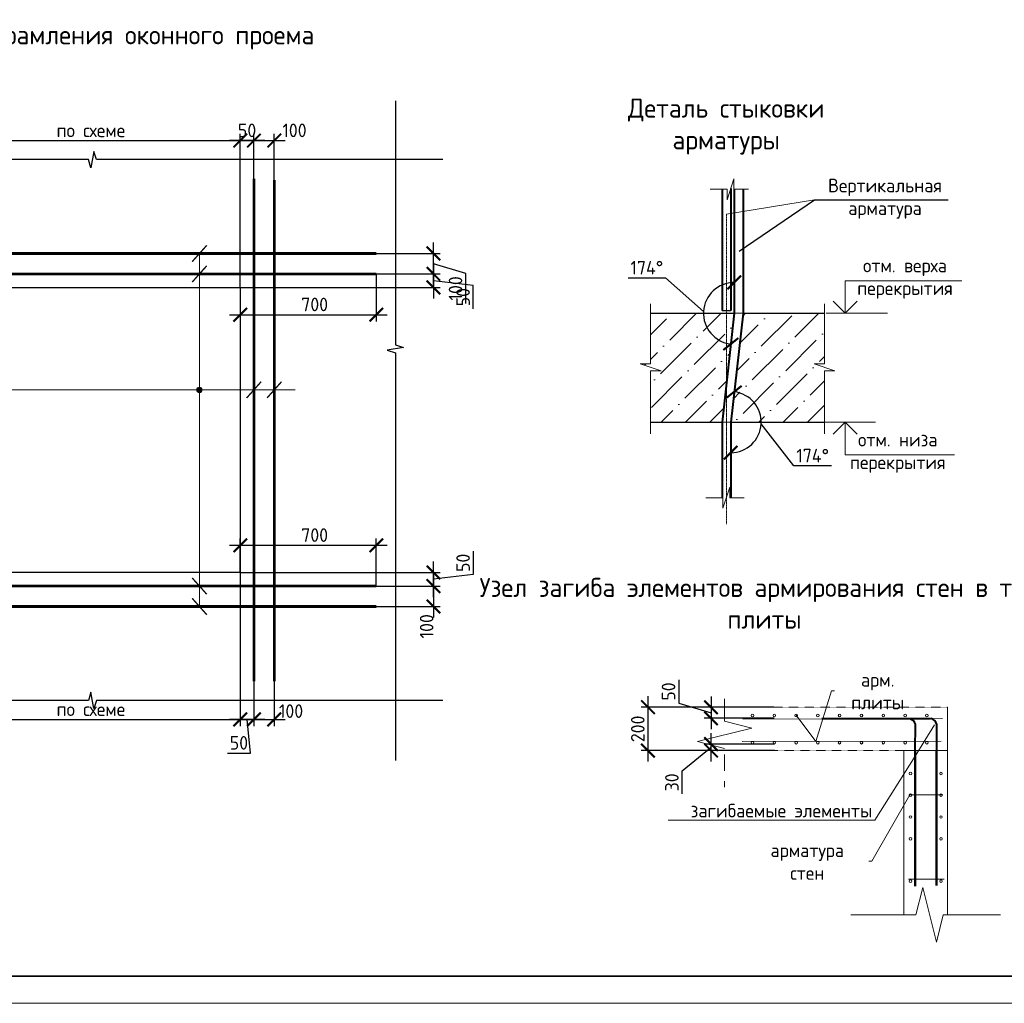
# Model space of a CAD drawing. Header units: millimetres. Extents: x 247266 to 730847, y -636031 to 10052.
# Tile 109 of 196: x 572686 to 590783, y -345086 to -327011. Entities that reach past the tile are written whole.
import ezdxf
from ezdxf import colors
from ezdxf.entities.mleader import LeaderData, LeaderLine
from ezdxf.math import Vec2, Vec3

# ---------------------------------------------------------------- set-up
doc = ezdxf.new("R2010")
doc.units = ezdxf.units.MM
doc.linetypes.add('01 Штриховая _4 мм_', pattern=[6, 3.5, -2.5])
doc.linetypes.add('CENTER2', pattern=[28.575, 19.05, -3.175, 3.175, -3.175])
for name, color, linetype, lineweight in [('AF_Perekritie', 7, 'Continuous', 18), ('AF_Stena', 7, 'Continuous', 18), ('Арм_шпильки', 7, 'Continuous', 18), ('Арматура', 7, 'Continuous', 40), ('Армирование', 7, 'Continuous', 40), ('АрмСтер', 7, 'Continuous', 50), ('Выноски', 7, 'Continuous', 20), ('подоснова', 7, 'Continuous', 5), ('размер', 7, 'Continuous', 25), ('ТОНКИЕ', 7, 'Continuous', 9), ('Узлы', 7, 'Continuous', 0)]:
    doc.layers.add(name, color=color, linetype=linetype, lineweight=lineweight)
doc.layers.add('РАЗМЕРЫ', color=7, linetype='Continuous')
doc.layers.add('ТОЛСТЫЕ_ОСНОВНЫЕ', color=7, linetype='Continuous')
doc.styles.add('GOST-2.304_Type-B', font='GOST_Common.ttf')
doc.styles.add('style_Tonin', font='simplex.shx', dxfattribs={"width": 0.9})
doc.dimstyles.new('20', dxfattribs={"dimtxt": 2.5, "dimasz": 2.5, "dimexe": 1.25, "dimexo": 0.625, "dimtad": 1, "dimdec": 0, "dimlfac": 20, "dimtxsty": 'style_Tonin', "dimblk": 'ARCHTICK', "dimcen": 0, "dimclrt": 256, "dimadec": 0, "dimazin": 0, "dimtfac": 1, "dimtdec": 0, "dimtmove": 0, "dimatfit": 0, "dimfxl": 1, "dimarcsym": 0})
doc.dimstyles.new('5х', dxfattribs={"dimscale": 100, "dimtxt": 2.5, "dimasz": 2.5, "dimexe": 1.25, "dimexo": 0, "dimtad": 1, "dimdec": 0, "dimlfac": 0.2, "dimtxsty": 'GOST-2.304_Type-B', "dimblk": 'ARCHTICK', "dimcen": 2.5, "dimdle": 2, "dimadec": 0, "dimazin": 2, "dimtfac": 0.75, "dimtdec": 0, "dimtmove": 1, "dimatfit": 3, "dimfxl": 1, "dimtolj": 1, "dimarcsym": 1})
doc.dimstyles.new('СПДС', dxfattribs={"dimscale": 100, "dimtxt": 2.5, "dimasz": 2.5, "dimexe": 1.25, "dimexo": 0, "dimtad": 1, "dimdec": 0, "dimtxsty": 'GOST-2.304_Type-B', "dimblk": 'ARCHTICK', "dimcen": 2.5, "dimdle": 2, "dimadec": 0, "dimazin": 2, "dimtfac": 0.75, "dimtdec": 0, "dimtmove": 1, "dimatfit": 3, "dimfxl": 1, "dimtolj": 1, "dimarcsym": 1})

# ---------------------------------------------------------------- blocks, each defined once
blk = doc.blocks.new('*U3685')
at = {"layer": 'ТОЛСТЫЕ_ОСНОВНЫЕ', "lineweight": 35}
blk.add_lwpolyline([(20, 5), (836, 5), (836, 589), (20, 589)], close=True, dxfattribs=at)
at = {"layer": 'ТОНКИЕ'}
blk.add_lwpolyline([(0, 0), (841, 0), (841, 594), (0, 594)], close=True, dxfattribs=at)
blk = doc.blocks.new('_ArchTick')
at = {"color": 0, "linetype": 'ByBlock', "const_width": 0.15}
blk.add_lwpolyline([(-0.5, -0.5), (0.5, 0.5)], dxfattribs=at)
blk = doc.blocks.new('*D1112')
at = {"layer": 'DEFPOINTS', "color": 0, "ltscale": 100}
for p in [(579241, -331682), (576741, -331932), (579241, -332432)]:
    blk.add_point(p, dxfattribs=at)
at = {"layer": 'РАЗМЕРЫ', "color": 0, "linetype": 'Continuous', "lineweight": -2}
for p, q in [((579241, -331682), (579241, -332557)), ((576741, -331932), (576741, -332557)), ((576541, -332432), (579441, -332432))]:
    blk.add_line(p, q, dxfattribs=at)
at = {"layer": 'РАЗМЕРЫ', "color": 0, "lineweight": -2, "ltscale": 100, "xscale": 250, "yscale": 250, "zscale": 250, "rotation": 180}
blk.add_blockref('_ArchTick', (576741, -332432), dxfattribs=at)
at = {"layer": 'РАЗМЕРЫ', "color": 0, "lineweight": -2, "ltscale": 100, "xscale": 250, "yscale": 250, "zscale": 250}
blk.add_blockref('_ArchTick', (579241, -332432), dxfattribs=at)
at = {"layer": 'РАЗМЕРЫ', "color": 0, "lineweight": 0, "ltscale": 100, "insert": (578108, -332244), "char_height": 250, "attachment_point": 5, "style": 'GOST-2.304_Type-B'}
blk.add_mtext('\\A1;700', dxfattribs=at)
blk = doc.blocks.new('*D1113')
at = {"layer": 'DEFPOINTS', "color": 0, "ltscale": 100}
for p in [(576741, -329232), (576991, -329932), (576741, -331932)]:
    blk.add_point(p, dxfattribs=at)
at = {"layer": 'РАЗМЕРЫ', "color": 0, "linetype": 'Continuous', "lineweight": -2}
for p, q in [((576741, -331932), (576741, -329107)), ((576991, -329932), (576991, -329107)), ((577191, -329232), (576541, -329232))]:
    blk.add_line(p, q, dxfattribs=at)
at = {"layer": 'РАЗМЕРЫ', "color": 0, "lineweight": -2, "ltscale": 100, "xscale": 250, "yscale": 250, "zscale": 250, "rotation": 180}
blk.add_blockref('_ArchTick', (576741, -329232), dxfattribs=at)
at = {"layer": 'РАЗМЕРЫ', "color": 0, "lineweight": -2, "ltscale": 100, "xscale": 250, "yscale": 250, "zscale": 250}
blk.add_blockref('_ArchTick', (576991, -329232), dxfattribs=at)
at = {"layer": 'РАЗМЕРЫ', "color": 0, "lineweight": 0, "ltscale": 100, "insert": (576866, -329045), "char_height": 250, "attachment_point": 5, "style": 'GOST-2.304_Type-B'}
blk.add_mtext('\\A1;50', dxfattribs=at)
blk = doc.blocks.new('*D1114')
at = {"layer": 'DEFPOINTS', "color": 0, "ltscale": 100}
for p in [(577366, -329232), (576991, -329932), (577366, -329960)]:
    blk.add_point(p, dxfattribs=at)
at = {"layer": 'РАЗМЕРЫ', "color": 0, "linetype": 'Continuous', "lineweight": -2}
for p, q in [((576991, -329932), (576991, -329107)), ((577366, -329960), (577366, -329107)), ((576791, -329232), (577566, -329232))]:
    blk.add_line(p, q, dxfattribs=at)
at = {"layer": 'РАЗМЕРЫ', "color": 0, "lineweight": -2, "ltscale": 100, "xscale": 250, "yscale": 250, "zscale": 250, "rotation": 180}
blk.add_blockref('_ArchTick', (576991, -329232), dxfattribs=at)
at = {"layer": 'РАЗМЕРЫ', "color": 0, "lineweight": -2, "ltscale": 100, "xscale": 250, "yscale": 250, "zscale": 250}
blk.add_blockref('_ArchTick', (577366, -329232), dxfattribs=at)
at = {"layer": 'РАЗМЕРЫ', "color": 0, "lineweight": 0, "ltscale": 100, "insert": (577737, -329045), "char_height": 250, "attachment_point": 5, "style": 'GOST-2.304_Type-B'}
blk.add_mtext('\\A1;100', dxfattribs=at)
blk = doc.blocks.new('*D1117')
at = {"layer": 'DEFPOINTS', "color": 0, "ltscale": 100}
for p in [(579241, -331682), (576741, -331932), (580291, -331932)]:
    blk.add_point(p, dxfattribs=at)
at = {"layer": 'РАЗМЕРЫ', "color": 0, "linetype": 'Continuous', "lineweight": -2}
for p, q in [((580291, -331482), (580291, -332132)), ((579241, -331682), (580416, -331682)), ((581024, -331897), (580291, -331807)), ((581024, -332323), (581024, -331897)), ((576741, -331932), (580416, -331932))]:
    blk.add_line(p, q, dxfattribs=at)
at = {"layer": 'РАЗМЕРЫ', "color": 0, "lineweight": -2, "ltscale": 100, "xscale": 250, "yscale": 250, "zscale": 250}
for p, rotation in [((580291, -331682), 90), ((580291, -331932), 270)]:
    blk.add_blockref('_ArchTick', p, dxfattribs=dict(at, rotation=rotation))
at = {"layer": 'РАЗМЕРЫ', "color": 0, "lineweight": 0, "ltscale": 100, "insert": (580836, -332110), "char_height": 250, "attachment_point": 5, "rotation": 90, "style": 'GOST-2.304_Type-B'}
blk.add_mtext('\\A1;50', dxfattribs=at)
blk = doc.blocks.new('*D1118')
at = {"layer": 'DEFPOINTS', "color": 0, "ltscale": 100}
for p in [(579241, -331307), (580291, -331307), (579241, -331682)]:
    blk.add_point(p, dxfattribs=at)
at = {"layer": 'РАЗМЕРЫ', "color": 0, "linetype": 'Continuous', "lineweight": -2}
for p, q in [((580291, -331882), (580291, -331107)), ((579241, -331307), (580416, -331307)), ((580885, -331673), (580291, -331495)), ((579241, -331682), (580416, -331682)), ((580885, -332224), (580885, -331673))]:
    blk.add_line(p, q, dxfattribs=at)
at = {"layer": 'РАЗМЕРЫ', "color": 0, "lineweight": -2, "ltscale": 100, "xscale": 250, "yscale": 250, "zscale": 250}
for p, rotation in [((580291, -331307), 90), ((580291, -331682), 270)]:
    blk.add_blockref('_ArchTick', p, dxfattribs=dict(at, rotation=rotation))
at = {"layer": 'РАЗМЕРЫ', "color": 0, "lineweight": 0, "ltscale": 100, "insert": (580697, -331948), "char_height": 250, "attachment_point": 5, "rotation": 90, "style": 'GOST-2.304_Type-B'}
blk.add_mtext('\\A1;100', dxfattribs=at)
blk = doc.blocks.new('*D1146')
at = {"layer": 'DEFPOINTS', "color": 0, "ltscale": 100}
for p in [(576741, -329232), (571522, -331314), (576741, -331932)]:
    blk.add_point(p, dxfattribs=at)
at = {"layer": 'РАЗМЕРЫ', "color": 0, "linetype": 'Continuous', "lineweight": -2}
for p, q in [((571522, -331314), (571522, -329107)), ((576741, -331932), (576741, -329107)), ((571322, -329232), (576941, -329232))]:
    blk.add_line(p, q, dxfattribs=at)
at = {"layer": 'РАЗМЕРЫ', "color": 0, "lineweight": -2, "ltscale": 100, "xscale": 250, "yscale": 250, "zscale": 250, "rotation": 180}
blk.add_blockref('_ArchTick', (571522, -329232), dxfattribs=at)
at = {"layer": 'РАЗМЕРЫ', "color": 0, "lineweight": -2, "ltscale": 100, "xscale": 250, "yscale": 250, "zscale": 250}
blk.add_blockref('_ArchTick', (576741, -329232), dxfattribs=at)
at = {"layer": 'РАЗМЕРЫ', "color": 0, "lineweight": 0, "ltscale": 100, "insert": (573995, -329045), "char_height": 250, "attachment_point": 5, "style": 'GOST-2.304_Type-B'}
blk.add_mtext('\\A1;по схеме', dxfattribs=at)
blk = doc.blocks.new('*D1149')
at = {"layer": 'DEFPOINTS', "color": 0, "ltscale": 100}
for p in [(579241, -336670), (576741, -337170), (579241, -337420)]:
    blk.add_point(p, dxfattribs=at)
at = {"layer": 'РАЗМЕРЫ', "color": 0, "linetype": 'Continuous', "lineweight": -2}
for p, q in [((576741, -337170), (576741, -336545)), ((579241, -337420), (579241, -336545)), ((576541, -336670), (579441, -336670))]:
    blk.add_line(p, q, dxfattribs=at)
at = {"layer": 'РАЗМЕРЫ', "color": 0, "lineweight": -2, "ltscale": 100, "xscale": 250, "yscale": 250, "zscale": 250, "rotation": 180}
blk.add_blockref('_ArchTick', (576741, -336670), dxfattribs=at)
at = {"layer": 'РАЗМЕРЫ', "color": 0, "lineweight": -2, "ltscale": 100, "xscale": 250, "yscale": 250, "zscale": 250}
blk.add_blockref('_ArchTick', (579241, -336670), dxfattribs=at)
at = {"layer": 'РАЗМЕРЫ', "color": 0, "lineweight": 0, "ltscale": 100, "insert": (578108, -336482), "char_height": 250, "attachment_point": 5, "style": 'GOST-2.304_Type-B'}
blk.add_mtext('\\A1;700', dxfattribs=at)
blk = doc.blocks.new('*D1150')
at = {"layer": 'DEFPOINTS', "color": 0, "ltscale": 100}
for p in [(576741, -337170), (576991, -339170), (576741, -339870)]:
    blk.add_point(p, dxfattribs=at)
at = {"layer": 'РАЗМЕРЫ', "color": 0, "linetype": 'Continuous', "lineweight": -2}
for p, q in [((576741, -337170), (576741, -339995)), ((576991, -339170), (576991, -339995)), ((577191, -339870), (576541, -339870)), ((576928, -340488), (576866, -339870)), ((576503, -340488), (576928, -340488))]:
    blk.add_line(p, q, dxfattribs=at)
at = {"layer": 'РАЗМЕРЫ', "color": 0, "lineweight": -2, "ltscale": 100, "xscale": 250, "yscale": 250, "zscale": 250, "rotation": 180}
blk.add_blockref('_ArchTick', (576741, -339870), dxfattribs=at)
at = {"layer": 'РАЗМЕРЫ', "color": 0, "lineweight": -2, "ltscale": 100, "xscale": 250, "yscale": 250, "zscale": 250}
blk.add_blockref('_ArchTick', (576991, -339870), dxfattribs=at)
at = {"layer": 'РАЗМЕРЫ', "color": 0, "lineweight": 0, "ltscale": 100, "insert": (576716, -340300), "char_height": 250, "attachment_point": 5, "style": 'GOST-2.304_Type-B'}
blk.add_mtext('\\A1;50', dxfattribs=at)
blk = doc.blocks.new('*D1151')
at = {"layer": 'DEFPOINTS', "color": 0, "ltscale": 100}
for p in [(576991, -339170), (577366, -339143), (577366, -339870)]:
    blk.add_point(p, dxfattribs=at)
at = {"layer": 'РАЗМЕРЫ', "color": 0, "linetype": 'Continuous', "lineweight": -2}
for p, q in [((576991, -339170), (576991, -339995)), ((577366, -339143), (577366, -339995)), ((576791, -339870), (577566, -339870))]:
    blk.add_line(p, q, dxfattribs=at)
at = {"layer": 'РАЗМЕРЫ', "color": 0, "lineweight": -2, "ltscale": 100, "xscale": 250, "yscale": 250, "zscale": 250, "rotation": 180}
blk.add_blockref('_ArchTick', (576991, -339870), dxfattribs=at)
at = {"layer": 'РАЗМЕРЫ', "color": 0, "lineweight": -2, "ltscale": 100, "xscale": 250, "yscale": 250, "zscale": 250}
blk.add_blockref('_ArchTick', (577366, -339870), dxfattribs=at)
at = {"layer": 'РАЗМЕРЫ', "color": 0, "lineweight": 0, "ltscale": 100, "insert": (577674, -339717), "char_height": 250, "attachment_point": 5, "style": 'GOST-2.304_Type-B'}
blk.add_mtext('\\A1;100', dxfattribs=at)
blk = doc.blocks.new('*D1154')
at = {"layer": 'DEFPOINTS', "color": 0, "ltscale": 100}
for p in [(576741, -337170), (580291, -337170), (579241, -337420)]:
    blk.add_point(p, dxfattribs=at)
at = {"layer": 'РАЗМЕРЫ', "color": 0, "linetype": 'Continuous', "lineweight": -2}
for p, q in [((581024, -336779), (581024, -337205)), ((580291, -337620), (580291, -336970)), ((576741, -337170), (580416, -337170)), ((581024, -337205), (580291, -337295)), ((579241, -337420), (580416, -337420))]:
    blk.add_line(p, q, dxfattribs=at)
at = {"layer": 'РАЗМЕРЫ', "color": 0, "lineweight": -2, "ltscale": 100, "xscale": 250, "yscale": 250, "zscale": 250}
for p, rotation in [((580291, -337170), 90), ((580291, -337420), 270)]:
    blk.add_blockref('_ArchTick', p, dxfattribs=dict(at, rotation=rotation))
at = {"layer": 'РАЗМЕРЫ', "color": 0, "lineweight": 0, "ltscale": 100, "insert": (580836, -336992), "char_height": 250, "attachment_point": 5, "rotation": 90, "style": 'GOST-2.304_Type-B'}
blk.add_mtext('\\A1;50', dxfattribs=at)
blk = doc.blocks.new('*D1155')
at = {"layer": 'DEFPOINTS', "color": 0, "ltscale": 100}
for p in [(579241, -337420), (579241, -337795), (580291, -337795)]:
    blk.add_point(p, dxfattribs=at)
at = {"layer": 'РАЗМЕРЫ', "color": 0, "linetype": 'Continuous', "lineweight": -2}
for p, q in [((580291, -337220), (580291, -337995)), ((579241, -337420), (580416, -337420)), ((579241, -337795), (580416, -337795))]:
    blk.add_line(p, q, dxfattribs=at)
at = {"layer": 'РАЗМЕРЫ', "color": 0, "lineweight": -2, "ltscale": 100, "xscale": 250, "yscale": 250, "zscale": 250}
for p, rotation in [((580291, -337420), 90), ((580291, -337795), 270)]:
    blk.add_blockref('_ArchTick', p, dxfattribs=dict(at, rotation=rotation))
at = {"layer": 'РАЗМЕРЫ', "color": 0, "lineweight": 0, "ltscale": 100, "insert": (580166, -338158), "char_height": 250, "attachment_point": 5, "rotation": 90, "style": 'GOST-2.304_Type-B'}
blk.add_mtext('\\A1;100', dxfattribs=at)
blk = doc.blocks.new('*D1156')
at = {"layer": 'DEFPOINTS', "color": 0, "ltscale": 100}
for p in [(576741, -337170), (571522, -337788), (576741, -339870)]:
    blk.add_point(p, dxfattribs=at)
at = {"layer": 'РАЗМЕРЫ', "color": 0, "linetype": 'Continuous', "lineweight": -2}
for p, q in [((576741, -337170), (576741, -339995)), ((571522, -337788), (571522, -339995)), ((571322, -339870), (576941, -339870))]:
    blk.add_line(p, q, dxfattribs=at)
at = {"layer": 'РАЗМЕРЫ', "color": 0, "lineweight": -2, "ltscale": 100, "xscale": 250, "yscale": 250, "zscale": 250, "rotation": 180}
blk.add_blockref('_ArchTick', (571522, -339870), dxfattribs=at)
at = {"layer": 'РАЗМЕРЫ', "color": 0, "lineweight": -2, "ltscale": 100, "xscale": 250, "yscale": 250, "zscale": 250}
blk.add_blockref('_ArchTick', (576741, -339870), dxfattribs=at)
at = {"layer": 'РАЗМЕРЫ', "color": 0, "lineweight": 0, "ltscale": 100, "insert": (573995, -339682), "char_height": 250, "attachment_point": 5, "style": 'GOST-2.304_Type-B'}
blk.add_mtext('\\A1;по схеме', dxfattribs=at)
blk = doc.blocks.new('_None')
blk = doc.blocks.new('*D2870')
at = {"layer": 'DEFPOINTS', "color": 0, "ltscale": 100}
for p in [(585753, -339643), (584234, -340443), (585753, -340443)]:
    blk.add_point(p, dxfattribs=at)
at = {"layer": 'РАЗМЕРЫ', "color": 0, "lineweight": -2}
for p, q in [((584234, -339443), (584234, -340643)), ((585753, -339643), (584109, -339643)), ((585753, -340443), (584109, -340443))]:
    blk.add_line(p, q, dxfattribs=at)
at = {"layer": 'РАЗМЕРЫ', "color": 0, "lineweight": -2, "ltscale": 100, "xscale": 250, "yscale": 250, "zscale": 250}
for p, rotation in [((584234, -339643), 90), ((584234, -340443), 270)]:
    blk.add_blockref('_ArchTick', p, dxfattribs=dict(at, rotation=rotation))
at = {"layer": 'РАЗМЕРЫ', "color": 0, "lineweight": 0, "ltscale": 100, "insert": (584047, -340043), "char_height": 250, "attachment_point": 5, "rotation": 90, "style": 'GOST-2.304_Type-B'}
blk.add_mtext('\\A1;200', dxfattribs=at)
blk = doc.blocks.new('*D2868')
at = {"layer": 'DEFPOINTS', "color": 0, "ltscale": 100}
for p in [(586546, -339646), (585393, -339849), (586554, -339849)]:
    blk.add_point(p, dxfattribs=at)
at = {"layer": 'РАЗМЕРЫ', "color": 0, "lineweight": -2}
for p, q in [((584799, -339144), (584799, -339569)), ((585393, -339446), (585393, -340049)), ((584799, -339569), (585393, -339748)), ((586546, -339646), (585268, -339646)), ((586554, -339849), (585268, -339849))]:
    blk.add_line(p, q, dxfattribs=at)
at = {"layer": 'РАЗМЕРЫ', "color": 0, "lineweight": -2, "ltscale": 100, "xscale": 250, "yscale": 250, "zscale": 250}
for p, rotation in [((585393, -339646), 90), ((585393, -339849), 270)]:
    blk.add_blockref('_ArchTick', p, dxfattribs=dict(at, rotation=rotation))
at = {"layer": 'РАЗМЕРЫ', "color": 0, "lineweight": 0, "ltscale": 100, "insert": (584612, -339357), "char_height": 250, "attachment_point": 5, "rotation": 90, "style": 'GOST-2.304_Type-B'}
blk.add_mtext('\\A1;50', dxfattribs=at)
blk = doc.blocks.new('*D2869')
at = {"layer": 'DEFPOINTS', "color": 0, "ltscale": 100}
for p in [(585393, -340323), (586562, -340323), (586562, -340442)]:
    blk.add_point(p, dxfattribs=at)
at = {"layer": 'РАЗМЕРЫ', "color": 0, "lineweight": -2}
for p, q in [((585393, -340642), (585393, -340123)), ((584862, -340813), (585393, -340382)), ((586562, -340323), (585268, -340323)), ((586562, -340442), (585268, -340442)), ((584862, -341238), (584862, -340813))]:
    blk.add_line(p, q, dxfattribs=at)
at = {"layer": 'РАЗМЕРЫ', "color": 0, "lineweight": -2, "ltscale": 100, "xscale": 250, "yscale": 250, "zscale": 250}
for p, rotation in [((585393, -340323), 270), ((585393, -340442), 90)]:
    blk.add_blockref('_ArchTick', p, dxfattribs=dict(at, rotation=rotation))
at = {"layer": 'РАЗМЕРЫ', "color": 0, "lineweight": 0, "ltscale": 100, "insert": (584674, -341026), "char_height": 250, "attachment_point": 5, "rotation": 90, "style": 'GOST-2.304_Type-B'}
blk.add_mtext('\\A1;30', dxfattribs=at)
blk = doc.blocks.new('*D2883')
at = {"layer": 'DEFPOINTS', "color": 0, "ltscale": 100}
for p in [(585981, -332407), (586261, -334164), (585755, -334407), (585755, -334407), (585755, -335795)]:
    blk.add_point(p, dxfattribs=at)
at = {"layer": 'РАЗМЕРЫ', "color": 0, "lineweight": -2}
for p, q in [((586917, -335210), (586315, -334438)), ((587605, -335210), (586917, -335210))]:
    blk.add_line(p, q, dxfattribs=at)
blk.add_arc((585755, -334407), 561, 270, 83.5517, dxfattribs=at)
at = {"layer": 'РАЗМЕРЫ', "color": 0, "lineweight": -2, "ltscale": 100, "xscale": 250, "yscale": 250, "zscale": 250}
for p, rotation in [((585818, -333849), 173.551721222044), ((585755, -334968), 180)]:
    blk.add_blockref('_ArchTick', p, dxfattribs=dict(at, rotation=rotation))
at = {"layer": 'РАЗМЕРЫ', "color": 0, "ltscale": 100, "insert": (587261, -335022), "char_height": 250, "attachment_point": 5, "style": 'GOST-2.304_Type-B'}
blk.add_mtext('\\A1;174%%d', dxfattribs=at)
blk = doc.blocks.new('*D2884')
at = {"layer": 'DEFPOINTS', "color": 0, "ltscale": 100}
for p in [(585821, -330127), (585821, -332407), (585821, -332407), (585310, -332653), (585595, -334407)]:
    blk.add_point(p, dxfattribs=at)
at = {"layer": 'РАЗМЕРЫ', "color": 0, "lineweight": -2}
for p, q in [((583869, -331756), (584557, -331756)), ((584557, -331756), (585255, -332375))]:
    blk.add_line(p, q, dxfattribs=at)
blk.add_arc((585821, -332407), 567, 90, 263.5517, dxfattribs=at)
at = {"layer": 'РАЗМЕРЫ', "color": 0, "lineweight": -2, "ltscale": 100, "xscale": 250, "yscale": 250, "zscale": 250}
blk.add_blockref('_ArchTick', (585821, -331839), dxfattribs=at)
at = {"layer": 'РАЗМЕРЫ', "color": 0, "lineweight": -2, "ltscale": 100, "xscale": 250, "yscale": 250, "zscale": 250, "rotation": 353.551721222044}
blk.add_blockref('_ArchTick', (585757, -332971), dxfattribs=at)
at = {"layer": 'РАЗМЕРЫ', "color": 0, "ltscale": 100, "insert": (584213, -331568), "char_height": 250, "attachment_point": 5, "style": 'GOST-2.304_Type-B'}
blk.add_mtext('\\A1;174%%d', dxfattribs=at)

msp = doc.modelspace()

# ---------------------------------------------------------------- hatches: boundary and pattern name
at = {"lineweight": 5}
h = msp.add_hatch(dxfattribs=at)
h.set_pattern_fill('ANSI36', color=256, scale=100, style=0)
h.set_pattern_definition([(45, (396777.64, -397278.74), (168.3798, 617.3926), [793.75, -158.75, 0, -158.75])])
h.paths.add_polyline_path([(585821.02, -332406.88), (585676.81, -332406.88), (585676.81, -333682.81)])
h.paths.add_polyline_path([(587479.17, -332406.88), (585981.02, -332406.88), (585754.97, -334406.88), (587479.17, -334406.88), (587479.17, -333462.31), (587670.45, -333462.31), (587287.88, -333334.78), (587479.17, -333334.78)])
h.paths.add_polyline_path([(585676.81, -332406.88), (584282.29, -332406.88), (584282.29, -333334.78), (584091, -333334.78), (584473.57, -333462.31), (584282.29, -333462.31), (584282.29, -334406.88), (585594.97, -334406.88), (585676.81, -333682.81)])
at = {"layer": 'РАЗМЕРЫ'}
h = msp.add_hatch(color=256, dxfattribs=at)
h.dxf.hatch_style = 1
h.paths.add_polyline_path([(575990.97, -333762.97), (575990.97, -333812.97), (576040.97, -333812.97, 0.41421356)])
h.paths.add_polyline_path([(576040.97, -333812.97), (575990.97, -333812.97), (575990.97, -333862.97, 0.41421356)])
h.paths.add_polyline_path([(575990.97, -333812.97), (575940.97, -333812.97, 0.41421356), (575990.97, -333862.97)])
h.paths.add_polyline_path([(575990.97, -333762.97, 0.41421356), (575940.97, -333812.97), (575990.97, -333812.97)])

# ---------------------------------------------------------------- linework, layer by layer
at = {"lineweight": 40}
for p, q in [((585594.97, -330125.43), (585594.97, -332356.88)), ((585754.97, -330115.57), (585754.97, -332356.88))]:
    msp.add_line(p, q, dxfattribs=at)
at = {"lineweight": 20}
for p, q in [((585676.81, -330582.51), (587297.4, -330319.31)), ((587390.8, -334406.88), (588416.51, -334406.88))]:
    msp.add_line(p, q, dxfattribs=at)
at = {"linetype": 'CENTER2', "lineweight": 18}
msp.add_line((585676.81, -330582.51), (585676.81, -336284.4), dxfattribs=at)
at = {"lineweight": 30}
for p, q in [((584282.29, -332406.88), (585821.02, -332406.88)), ((585594.97, -332356.88), (585754.97, -332356.88)), ((585981.02, -332406.88), (587479.17, -332406.88)), ((584279.42, -334406.88), (585594.97, -334406.88)), ((585754.97, -334406.88), (587476.3, -334406.88))]:
    msp.add_line(p, q, dxfattribs=at)
at = {"lineweight": 15}
for p, q in [((585821.02, -332406.88), (585981.02, -332406.88)), ((585594.97, -334406.88), (585754.97, -334406.88))]:
    msp.add_line(p, q, dxfattribs=at)
at = {"lineweight": 20, "ltscale": 50}
msp.add_line((587511.95, -332406.88), (588638.9, -332406.88), dxfattribs=at)
at = {"linetype": 'ByBlock', "lineweight": 18}
for points in [[(585376.18, -330127.37), (585687.28, -330127.37), (585687.28, -330318.66), (585814.8, -329936.09), (585814.8, -330127.37), (586079.11, -330127.37)], [(584282.29, -332233.68), (584282.29, -333334.78), (584091, -333334.78), (584473.57, -333462.31), (584282.29, -333462.31), (584282.29, -334619.18)], [(587479.17, -332233.68), (587479.17, -333334.78), (587287.88, -333334.78), (587670.45, -333462.31), (587479.17, -333462.31), (587479.17, -334619.18)], [(585298.14, -335795.03), (585609.25, -335795.03), (585609.25, -335986.31), (585736.77, -335603.74), (585736.77, -335795.03), (586001.08, -335795.03)]]:
    msp.add_lwpolyline(points, dxfattribs=at)
at = {"lineweight": 40}
for points in [[(585821.02, -330127.37), (585821.02, -332406.88), (585594.97, -334406.88), (585594.97, -335795.03)], [(585981.02, -330127.37), (585981.02, -332406.88), (585754.97, -334406.88), (585754.97, -335795.03)]]:
    msp.add_lwpolyline(points, dxfattribs=at)
at = {"lineweight": 30}
for points in [[(588082.02, -332186.22), (587859.01, -332406.88), (587635.99, -332186.22)], [(588082.02, -334627.53), (587859.01, -334406.88), (587635.99, -334627.53)]]:
    msp.add_lwpolyline(points, dxfattribs=at)
at = {"layer": 'AF_Perekritie', "linetype": '01 Штриховая _4 мм_', "lineweight": 9}
for p, q in [((589739.63, -339642.87), (585642.47, -339642.87)), ((585642.47, -340442.87), (589739.63, -340442.87))]:
    msp.add_line(p, q, dxfattribs=at)
at = {"layer": 'AF_Stena', "lineweight": 20}
for p, q in [((589739.63, -340442.87), (589739.63, -339644.91)), ((588939.63, -340442.87), (588935.18, -343458.55)), ((589739.63, -340442.87), (588939.63, -340442.87)), ((589738.46, -343462.63), (589739.63, -340442.87))]:
    msp.add_line(p, q, dxfattribs=at)
for points in [[(585642.47, -339792.87), (585642.47, -339492.87)], [(585642.47, -339792.87), (585642.47, -339902.87)], [(586142.47, -340027.87), (585142.47, -340277.87)], [(585642.47, -339902.87), (586142.47, -340027.87)], [(585142.47, -340277.87), (585642.47, -340402.87)], [(585642.47, -340512.87), (585642.47, -340812.87)], [(585642.47, -341002.87), (585642.47, -341112.87)], [(589284.71, -342960.66), (589159.71, -343460.66)], [(589534.71, -343960.66), (589284.71, -342960.66)], [(589049.71, -343460.66), (587961.49, -343460.66)], [(589159.71, -343460.66), (589049.71, -343460.66)], [(589659.71, -343460.66), (589534.71, -343960.66)], [(589769.71, -343460.66), (589659.71, -343460.66)], [(589769.71, -343460.66), (590713.43, -343460.66)]]:
    msp.add_lwpolyline(points, dxfattribs=at)
at = {"layer": 'Арм_шпильки'}
msp.add_line((589019.63, -342803.18), (589678.64, -342803.18), dxfattribs=at)
at = {"layer": 'Арматура', "const_width": 50}
for points in [[(576990.97, -339169.71), (576990.97, -329932.37)], [(577365.97, -339169.71), (577365.97, -329959.58)], [(579240.97, -331307.37), (569021.75, -331307.37)], [(579240.97, -331682.37), (569021.75, -331682.37)], [(579240.97, -337419.71), (569021.75, -337419.71)], [(579240.97, -337794.71), (569021.75, -337794.71)]]:
    msp.add_lwpolyline(points, dxfattribs=at)
at = {"layer": 'Армирование', "ltscale": 100}
for p, q in [((587428.13, -339854.9), (589428.13, -339854.9)), ((589142.2, -340447.74), (589150.54, -339956)), ((589540.12, -339950.91), (589539.63, -340447.74))]:
    msp.add_line(p, q, dxfattribs=at)
at = {"layer": 'Армирование', "lineweight": 9, "ltscale": 100}
for centre in [(586156.37, -339797.32), (586556.37, -339797.32), (586956.37, -339797.32), (586956.75, -339797.32), (587356.75, -339797.32), (587756.75, -339797.32), (588156.75, -339797.32), (588159.95, -339797.32), (588559.95, -339797.32), (588959.95, -339797.32), (589359.95, -339797.32), (586156.37, -340297.36), (586556.37, -340297.36), (586956.37, -340297.36), (586956.75, -340297.36), (587356.75, -340297.36), (587756.75, -340297.36), (588156.75, -340297.36), (588159.95, -340297.36), (588559.95, -340297.36), (588959.95, -340297.36), (589359.95, -340297.36), (589059.63, -340862.87), (589619.63, -340862.87), (589059.63, -341262.87), (589619.63, -341262.87), (589059.63, -341662.87), (589619.63, -341662.87), (589059.63, -342062.87), (589619.63, -342062.87), (589059.63, -342843.18), (589619.63, -342843.18)]:
    msp.add_circle(centre, 24, dxfattribs=at)
at = {"layer": 'Армирование', "ltscale": 100}
for centre in [(589010.92, -339999.48), (589400.53, -339998.46)]:
    msp.add_arc(centre, 146.68, 17.882566, 78.318497, dxfattribs=at)
at = {"layer": 'АрмСтер', "lineweight": 9, "ltscale": 15}
for p, q in [((585976.49, -339866.94), (589649.71, -339851.43)), ((585966.82, -340273.54), (589623.81, -340269.1))]:
    msp.add_line(p, q, dxfattribs=at)
at = {"layer": 'АрмСтер', "ltscale": 15}
for p, q in [((589142.2, -342935.48), (589142.2, -340442.87)), ((589539.03, -342923.3), (589539.03, -340442.87))]:
    msp.add_line(p, q, dxfattribs=at)
at = {"layer": 'Выноски', "ltscale": 0.1}
for p, q in [((575990.97, -331307.37), (575990.97, -334128.28)), ((568422.56, -333812.97), (577750.48, -333812.97)), ((575990.97, -337794.71), (575990.97, -333862.97))]:
    msp.add_line(p, q, dxfattribs=at)
at = {"layer": 'Выноски', "ltscale": 0.1, "const_width": 25}
for points in [[(576124.09, -331158.11), (575857.84, -331456.62)], [(576124.09, -331533.11), (575857.84, -331831.62)], [(577124.09, -333663.72), (576857.84, -333962.23)], [(577499.09, -333663.72), (577232.84, -333962.23)], [(576124.09, -337568.97), (575857.84, -337270.46)], [(576124.09, -337943.97), (575857.84, -337645.46)]]:
    msp.add_lwpolyline(points, dxfattribs=at)
at = {"layer": 'Выноски'}
msp.add_circle((575990.97, -333812.97), 50, dxfattribs=at)
at = {"layer": 'подоснова'}
for points in [[(587859.01, -332406.88), (587859.01, -331806.88), (590000.6, -331806.88)], [(587859.01, -334406.88), (587859.01, -335006.88), (589867.79, -335006.88)]]:
    msp.add_lwpolyline(points, dxfattribs=at)
at = {"layer": 'размер'}
msp.add_lwpolyline([(571521.75, -331932.37), (576740.97, -331932.37), (576740.97, -337169.71), (571521.75, -337169.71)], close=True, dxfattribs=at)
at = {"layer": 'РАЗМЕРЫ'}
for points in [[(579590.97, -328503.54), (579590.97, -332985.25), (579740.97, -333032.37), (579440.97, -333082.37), (579590.97, -333134.82), (579590.97, -340626.81)], [(580465.49, -329582.37), (574099.34, -329582.37), (574046.89, -329432.37), (573996.89, -329732.37), (573949.78, -329582.37), (566952.68, -329582.37)], [(580465.49, -339519.71), (574099.34, -339519.71), (574046.89, -339669.71), (573996.89, -339369.71), (573949.78, -339519.71), (566952.68, -339519.71)]]:
    msp.add_lwpolyline(points, dxfattribs=at)

# ---------------------------------------------------------------- block references
at = {"xscale": 100, "yscale": 100, "zscale": 100}
msp.add_blockref('*U3685', (526994.57, -345086.19, 3100), dxfattribs=at)

# ---------------------------------------------------------------- texts
at = {"layer": 'РАЗМЕРЫ', "attachment_point": 5, "style": 'GOST-2.304_Type-B'}
for s, insert, char_height in [('Деталь стыковки\\Pарматуры ', (585671.7, -328975.28, 3100), 350), ('Вертикальная\\Pарматура', (588590.62, -330300.21, 3100), 250), ('отм. верха \\Pперекрытия', (588958.36, -331770.66, 3100), 250), ('отм. низа \\Pперекрытия', (588825.54, -334970.66, 3100), 250)]:
    msp.add_mtext_dynamic_manual_height_columns(s, width=3941.2128, gutter_width=625, heights=[0], dxfattribs=dict(at, insert=insert, char_height=char_height))
at = {"layer": 'Узлы', "linetype": 'Continuous', "lineweight": 0, "char_height": 350, "width": 10464.9604, "attachment_point": 5, "style": 'GOST-2.304_Type-B'}
for s, insert in [('Деталь обрамления оконного проема', (574187.35, -327336.78)), ('Узел загиба элементов армирования стен в тело плиты', (586376.26, -337735.33))]:
    msp.add_mtext(s, dxfattribs=dict(at, insert=insert))

# ---------------------------------------------------------------- dimensions: what is measured, and where the dimension line sits
at = {"layer": 'РАЗМЕРЫ', "linetype": 'Continuous', "lineweight": 0}
for base, p1, p2, text, picture, middle in [((576740.97, -329232.37), (571521.75, -331313.66), (576740.97, -331932.37), 'по схеме', '*D1146', (573994.93, -329232.37)), ((577365.97, -329232.37), (576990.97, -329932.37), (577365.97, -329959.58), '100', '*D1114', (577737.32, -329232.37)), ((576740.97, -339869.71), (571521.75, -337788.42), (576740.97, -337169.71), 'по схеме', '*D1156', (573994.93, -339869.71)), ((577365.97, -339869.71), (576990.97, -339169.71), (577365.97, -339142.51), '100', '*D1151', (577674.32, -339904.69))]:
    dim = msp.add_linear_dim(base=base, p1=p1, p2=p2, text=text, dimstyle='5х', dxfattribs=at)
    dim.commit()
    dim.dimension.update_dxf_attribs({"geometry": picture, "text_midpoint": middle, "dimtype": 160})
for base, p1, p2, picture, middle in [((576740.97, -329232.37), (576990.97, -329932.37), (576740.97, -331932.37), '*D1113', (576865.97, -329232.37)), ((576740.97, -339869.71), (576990.97, -339169.71), (576740.97, -337169.71), '*D1150', (576865.97, -340488.1))]:
    dim = msp.add_linear_dim(base=base, p1=p1, p2=p2, dimstyle='5х', dxfattribs=at)
    dim.commit()
    dim.dimension.update_dxf_attribs({"geometry": picture, "text_midpoint": middle, "dimtype": 160})
at = {"layer": 'РАЗМЕРЫ'}
for base, line1, line2, picture, middle in [((585309.76, -332652.94), ((585821.02, -332406.88), (585594.97, -334406.88)), ((585821.02, -330127.37), (585821.02, -332406.88)), '*D2884', (584213.23, -331756.2)), ((586260.57, -334163.54), ((585981.02, -332406.88), (585754.97, -334406.88)), ((585754.97, -334406.88), (585754.97, -335795.03)), '*D2883', (587260.62, -335210.05))]:
    dim = msp.add_angular_dim_2l(base=base, line1=line1, line2=line2, dimstyle='СПДС', dxfattribs=at)
    dim.commit()
    dim.dimension.update_dxf_attribs({"geometry": picture, "text_midpoint": middle, "dimtype": 162})
at = {"layer": 'РАЗМЕРЫ', "linetype": 'Continuous', "lineweight": 0}
dim = msp.add_linear_dim(base=(580290.97, -331307.37), p1=(579240.97, -331682.37), p2=(579240.97, -331307.37), angle=90, text='100', dimstyle='5х', dxfattribs=at)
dim.commit()
dim.dimension.update_dxf_attribs({"geometry": '*D1118', "text_midpoint": (580697.47, -331735.61)})
for base, p1, p2, angle, picture, middle in [((580290.97, -331932.37), (579240.97, -331682.37), (576740.97, -331932.37), 90, '*D1117', (581023.84, -331959.85)), ((580290.97, -337169.71), (579240.97, -337419.71), (576740.97, -337169.71), 270, '*D1154', (581023.84, -337142.23))]:
    dim = msp.add_linear_dim(base=base, p1=p1, p2=p2, angle=angle, dimstyle='5х', dxfattribs=at)
    dim.commit()
    dim.dimension.update_dxf_attribs({"geometry": picture, "text_midpoint": middle, "dimtype": 160})
for base, p1, p2, angle, text, picture, middle in [((579240.97, -332432.37), (576740.97, -331932.37), (579240.97, -331682.37), 180, '700', '*D1112', (578107.78, -332432.37)), ((579240.97, -336669.71), (576740.97, -337169.71), (579240.97, -337419.71), 180, '700', '*D1149', (578107.78, -336669.71)), ((580290.97, -337794.71), (579240.97, -337419.71), (579240.97, -337794.71), 270, '100', '*D1155', (580353.44, -338158.27))]:
    dim = msp.add_linear_dim(base=base, p1=p1, p2=p2, angle=angle, text=text, dimstyle='5х', dxfattribs=at)
    dim.commit()
    dim.dimension.update_dxf_attribs({"geometry": picture, "text_midpoint": middle, "dimtype": 160})
at = {"layer": 'РАЗМЕРЫ', "lineweight": 0}
for base, p1, p2, picture, middle in [((585393.39, -339849.29), (586546.14, -339645.81), (586554.1, -339849.29), '*D2868', (584611.64, -339506.81)), ((584234.21, -340442.87), (585752.6, -339642.87), (585752.6, -340442.87), '*D2870', (584046.59, -340042.87))]:
    dim = msp.add_linear_dim(base=base, p1=p1, p2=p2, angle=90, dimstyle='СПДС', override={"dimlfac": 0.25, "dimrnd": 5}, dxfattribs=at)
    dim.commit()
    dim.dimension.update_dxf_attribs({"geometry": picture, "text_midpoint": middle})
dim = msp.add_linear_dim(base=(585392.83, -340322.51), p1=(586562.3, -340442.09), p2=(586562.3, -340322.51), angle=90, dimstyle='СПДС', override={"dimlfac": 0.25, "dimrnd": 5}, dxfattribs=at)
dim.commit()
dim.dimension.update_dxf_attribs({"geometry": '*D2869', "text_midpoint": (584861.58, -340875.39), "dimtype": 160})

# ---------------------------------------------------------------- leaders
at = {"layer": 'подоснова', "has_arrowhead": 0}
msp.add_leader([(585911.86, -331267.12), (587297.4, -330319.31), (589748.83, -330319.31)], dimstyle='20', override={"dimasz": 1.5, "dimldrblk": 'Dot'}, dxfattribs=at)
at = {"layer": 'подоснова'}
ml = msp.add_multileader_mtext('Standard', dxfattribs=at)
ml.set_content('арм. плиты ', color=256, style='GOST-2.304_Type-B')
ml.set_leader_properties(color=256, linetype='ByLayer', lineweight=15)
ml.set_arrow_properties(name='NONE')
ml.build(insert=Vec2(0, 0))
ml.multileader.update_dxf_attribs({"text_left_attachment_type": 6, "text_right_attachment_type": 6, "dogleg_length": 10, "arrow_head_size": 18})
ctx = ml.context
ctx.base_point, ctx.char_height, ctx.arrow_head_size, ctx.landing_gap_size, ctx.plane_origin = Vec3(587618.64, -339341.99), 250, 18, 20, Vec3(586379.35, -339036.62)
ctx.left_attachment, ctx.right_attachment, ctx.text_align_type = 6, 6, 1
notes = []
notes.append((ctx, [(0, (1, 1, 0), (587607.88, -339342.06), (1, 0), 10, [(1, [(586958.28, -339791.23), (587319.19, -340272.86)], 0, [])])]))
ctx.mtext.insert, ctx.mtext.width, ctx.mtext.alignment, ctx.mtext.flow_direction = Vec3(588456.45, -339016.99), 22.8978, 2, 5
ml = msp.add_multileader_mtext('Standard', dxfattribs=at)
ml.set_content('загибаемые элементы', color=256, style='GOST-2.304_Type-B')
ml.set_leader_properties(color=256, linetype='ByLayer', lineweight=15)
ml.set_arrow_properties(name='NONE')
ml.build(insert=Vec2(0, 0))
ml.multileader.update_dxf_attribs({"text_left_attachment_type": 6, "text_right_attachment_type": 6, "dogleg_length": 10, "arrow_head_size": 18})
ctx = ml.context
ctx.base_point, ctx.char_height, ctx.arrow_head_size, ctx.landing_gap_size, ctx.plane_origin = Vec3(584981.94, -341720.78), 250, 18, 20, Vec3(588859.9, -338706.32)
ctx.left_attachment, ctx.right_attachment, ctx.text_align_type = 6, 6, 1
notes.append((ctx, [(1, (1, 1, 0), (588406.68, -341721.03), (-1, 0), 10, [(1, [(589499.68, -339966.55), (589145.56, -340543.1)], 0, [])])]))
ctx.mtext.insert, ctx.mtext.width, ctx.mtext.alignment, ctx.mtext.flow_direction = Vec3(586688.49, -341420.78), 6852.7226, 2, 5
ml = msp.add_multileader_mtext('Standard', dxfattribs=at)
ml.set_content('арматура стен ', color=256, style='GOST-2.304_Type-B')
ml.set_leader_properties(color=256, linetype='ByLayer', lineweight=15)
ml.set_arrow_properties(name='NONE')
ml.build(insert=Vec2(0, 0))
ml.multileader.update_dxf_attribs({"text_left_attachment_type": 6, "text_right_attachment_type": 6, "dogleg_length": 10, "arrow_head_size": 18})
ctx = ml.context
ctx.base_point, ctx.char_height, ctx.arrow_head_size, ctx.landing_gap_size, ctx.plane_origin = Vec3(585986.55, -342475.47), 250, 18, 20, Vec3(588769.54, -340549.31)
ctx.left_attachment, ctx.right_attachment, ctx.text_align_type = 6, 6, 1
notes.append((ctx, [(1, (1, 1, 0), (588348.26, -342475.55), (-1, 0), 10, [(1, [(589652.58, -341257.2), (589046.91, -341253.63)], 0, [])])]))
ctx.mtext.insert, ctx.mtext.width, ctx.mtext.alignment, ctx.mtext.flow_direction = Vec3(587161.85, -342150.47), 22.8978, 2, 5
for ctx, leaders in notes:
    for number, flags, end, landing, length, lines in leaders:
        leader = LeaderData()
        leader.index, (leader.has_last_leader_line, leader.has_dogleg_vector, leader.attachment_direction) = number, flags
        leader.last_leader_point, leader.dogleg_vector, leader.dogleg_length = Vec3(end), Vec3(landing), length
        for number, points, colour, breaks in lines:
            line = LeaderLine()
            line.index, line.vertices, line.color, line.breaks = number, Vec3.list(points), colors.encode_raw_color(colour), breaks
            leader.lines.append(line)
        ctx.leaders.append(leader)

doc.saveas('drawing.dxf')
